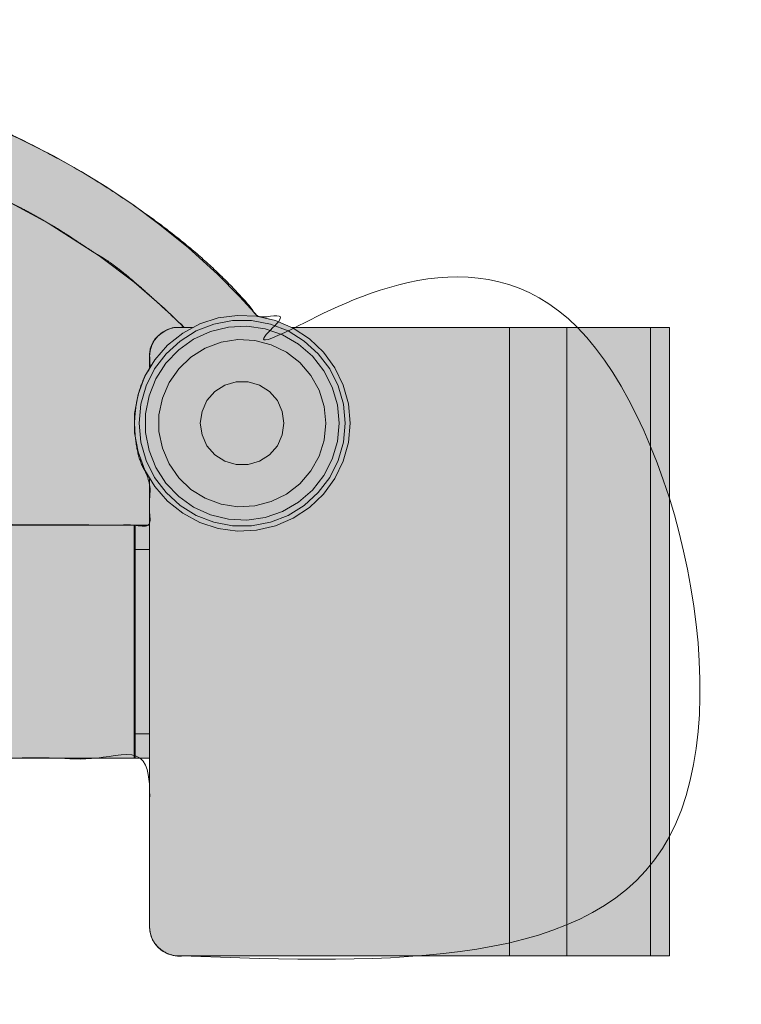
# Model space of a CAD drawing. Header units: inches. Extents: x -923 to -426, y -250 to 297.
# Tile 5 of 5: x -567 to -426, y 105 to 297. Entities that reach past the tile are written whole.
import ezdxf

# ---------------------------------------------------------------- set-up
doc = ezdxf.new("R2010")
doc.units = ezdxf.units.IN
doc.header["$LTSCALE"] = 48
doc.header["$MEASUREMENT"] = 0
doc.layers.add('None', color=7, linetype='Continuous', lineweight=5)

# ---------------------------------------------------------------- blocks, each defined once
blk = doc.blocks.new('Group')
at = {"layer": 'None', "linetype": 'Continuous', "lineweight": 0, "true_color": 0x404040, "transparency": 33554687}
for points in [[(-535.3, 114.57), (-440.18, 114.57), (-440.18, 237.03), (-456.98, 237), (-471.6, 236.97), (-484.05, 236.95), (-494.33, 236.93), (-502.43, 236.91), (-508.35, 236.9), (-512.1, 236.89), (-513.68, 236.88), (-514.56, 237.32), (-515.43, 237.73), (-516.3, 238.09), (-517.17, 238.42), (-518.04, 238.72), (-518.9, 238.97), (-519.76, 239.19), (-520.62, 239.37), (-523.5, 242.79), (-526.73, 246.21), (-530.33, 249.63), (-534.29, 253.05), (-538.6, 256.46), (-543.29, 259.88), (-548.33, 263.29), (-553.73, 266.71), (-559.52, 269.98), (-565.14, 272.94), (-570.57, 275.59), (-575.82, 277.93), (-580.89, 279.96), (-585.78, 281.67), (-590.49, 283.07), (-595.02, 284.16), (-595.45, 284.17), (-595.45, 296.56), (-623.71, 296.56), (-623.71, 290.13), (-629.14, 290.86), (-634.79, 291.48), (-640.65, 291.98), (-646.71, 292.37), (-652.99, 292.65), (-659.48, 292.81), (-666.19, 292.87), (-673.1, 292.81), (-673.1, 294.42), (-714.68, 294.42), (-714.68, 272.93), (-742.76, 273.03), (-742.76, 296.56), (-771.09, 296.56), (-771.11, 272.93), (-777.73, 272.93), (-778.17, 272.92), (-778.55, 272.84), (-778.88, 272.7), (-779.15, 272.49), (-779.35, 272.22), (-779.5, 271.89), (-779.59, 271.5), (-779.62, 271.04), (-779.62, 206.98), (-809.85, 206.98), (-814.1, 206.75), (-817.88, 205.91), (-821.18, 204.46), (-824.01, 202.4), (-826.36, 199.73), (-828.23, 196.46), (-829.63, 192.58), (-830.56, 188.08), (-833.48, 188.08), (-833.48, 183.36), (-851.48, 183.36), (-851.48, 168.24), (-833.48, 168.24), (-833.48, 163.52), (-830.56, 163.52), (-830.42, 161.95), (-830.13, 160.41), (-829.71, 158.89), (-829.14, 157.4), (-828.43, 155.93), (-827.58, 154.49), (-826.58, 153.06), (-825.44, 151.66), (-824.98, 151.16), (-824.52, 150.67), (-824.05, 150.2), (-823.57, 149.76), (-823.08, 149.34), (-822.59, 148.95), (-822.09, 148.57), (-821.59, 148.22), (-821.08, 147.89), (-820.57, 147.58), (-820.07, 147.28), (-819.57, 147), (-819.06, 146.74), (-818.56, 146.5), (-818.07, 146.27), (-817.57, 146.06), (-817.07, 145.87), (-816.59, 145.69), (-816.11, 145.53), (-815.63, 145.38), (-815.16, 145.25), (-814.69, 145.13), (-814.24, 145.03), (-813.78, 144.94), (-813.34, 144.86), (-812.91, 144.8), (-812.5, 144.74), (-812.1, 144.7), (-811.71, 144.66), (-811.34, 144.64), (-810.98, 144.62), (-810.64, 144.62), (-778.92, 144.62), (-778.92, 141.78), (-779.6, 141.78), (-779.62, 94.65), (-775.84, 90.76), (-775.84, 75.64), (-793.25, 75.64), (-793.32, 51.07), (-804.18, 51.07), (-804.18, 36.9), (-814.38, 36.9), (-814.38, 25.56), (-816.19, 25.56), (-824.97, 10.35), (-824.97, -23.57), (-811.74, -23.57), (-811.74, -19.36), (-810.85, -19.36), (-810.85, -25.08), (-826.82, -25.08), (-826.82, -31.7), (-825.9, -31.7), (-825.85, -38.94), (-825.83, -39.52), (-825.78, -40.07), (-825.7, -40.59), (-825.59, -41.06), (-825.45, -41.5), (-825.28, -41.91), (-825.07, -42.27), (-824.84, -42.61), (-824.98, -42.86), (-825.16, -43.19), (-825.38, -43.6), (-825.65, -44.09), (-825.97, -44.65), (-826.32, -45.29), (-826.72, -46.01), (-827.17, -46.81), (-820.69, -50.59), (-822.34, -53.45), (-826.27, -51.18), (-831.47, -60.18), (-827.54, -62.45), (-922.74, -227.34), (-921.1, -228.28), (-828.5, -67.9), (-826.91, -68.81), (-824.97, -65.57), (-824.42, -65.89), (-822.83, -65.02), (-818.52, -57.45), (-841.8, -233.35), (-841.98, -234.8), (-841.99, -236.23), (-841.84, -237.62), (-841.52, -238.98), (-841.03, -240.31), (-840.37, -241.61), (-839.55, -242.88), (-838.56, -244.11), (-837.43, -245.26), (-836.21, -246.26), (-834.88, -247.11), (-833.47, -247.82), (-831.95, -248.38), (-830.34, -248.79), (-828.63, -249.05), (-826.82, -249.17), (-539.44, -249.15), (-537.89, -249.07), (-536.37, -248.85), (-534.91, -248.5), (-533.48, -248.02), (-532.11, -247.4), (-530.78, -246.65), (-529.49, -245.77), (-528.26, -244.75), (-527.13, -243.62), (-526.2, -242.39), (-525.45, -241.06), (-524.89, -239.64), (-524.52, -238.12), (-524.33, -236.51), (-524.33, -234.8), (-524.52, -233), (-547.64, -58.13), (-543.48, -65.07), (-542.06, -65.89), (-541.51, -65.57), (-539.62, -68.84), (-537.98, -67.9), (-445.38, -228.28), (-443.74, -227.34), (-538.94, -62.45), (-535.01, -60.18), (-540.21, -51.18), (-544.11, -53.5), (-545.79, -50.5), (-539.25, -46.81), (-541.67, -42.61), (-541.43, -42.23), (-541.22, -41.84), (-541.04, -41.44), (-540.89, -41.02), (-540.78, -40.6), (-540.7, -40.15), (-540.65, -39.7), (-540.64, -39.23), (-540.64, -38.66), (-540.64, -37.98), (-540.64, -37.2), (-540.64, -36.32), (-540.64, -35.33), (-540.64, -34.24), (-540.63, -33.04), (-540.63, -31.75), (-539.62, -31.75), (-539.62, -25.08), (-555.68, -25.08), (-555.68, -19.41), (-554.74, -19.41), (-554.74, -23.57), (-541.51, -23.57), (-541.6, 10.35), (-550.29, 25.56), (-552.1, 25.56), (-552.1, 36.9), (-562.35, 36.9), (-562.29, 51.07), (-573.16, 51.07), (-573.23, 75.64), (-590.64, 75.64), (-590.6, 90.76), (-586.86, 94.54), (-586.86, 141.78), (-587.57, 141.78), (-587.57, 144.62), (-586.88, 144.62), (-586.86, 152.23), (-580.25, 152.23), (-580.25, 153.12), (-572.69, 153.12), (-541.5, 153.12), (-541.5, 120.59), (-541.49, 120.14), (-541.47, 119.72), (-541.42, 119.31), (-541.35, 118.92), (-541.25, 118.55), (-541.13, 118.19), (-540.98, 117.86), (-540.81, 117.55), (-540.63, 117.26), (-540.43, 116.98), (-540.23, 116.72), (-540.02, 116.48), (-539.79, 116.25), (-539.56, 116.04), (-539.32, 115.84), (-539.07, 115.66), (-538.82, 115.49), (-538.56, 115.34), (-538.31, 115.2), (-538.05, 115.08), (-537.79, 114.97), (-537.52, 114.87), (-537.26, 114.79), (-537, 114.72), (-536.74, 114.67), (-536.49, 114.62), (-536.26, 114.59), (-536.04, 114.57), (-535.83, 114.55), (-535.64, 114.55), (-535.46, 114.55)], [(-520.41, 239.14), (-523.98, 243.05), (-528.29, 247.38), (-533.92, 252.49), (-539.5, 257.03), (-544.8, 260.94), (-549.84, 264.31), (-554.87, 267.4), (-560.25, 270.41), (-566.96, 273.79), (-575.24, 277.44), (-583.15, 280.45), (-591.93, 283.31), (-595.35, 284.25)], [(-574.43, 198.62), (-574.43, 198.48), (-580.25, 198.48), (-580.25, 199.4), (-586.88, 199.4), (-586.86, 269), (-585.04, 268.36), (-583.26, 267.71), (-581.54, 267.06), (-579.87, 266.41), (-578.26, 265.76), (-576.7, 265.11), (-575.19, 264.45), (-573.74, 263.79), (-572.33, 263.13), (-570.97, 262.48), (-569.65, 261.84), (-568.38, 261.21), (-567.16, 260.58), (-565.98, 259.96), (-564.85, 259.36), (-563.76, 258.75), (-562.71, 258.16), (-561.71, 257.59), (-560.74, 257.02), (-559.82, 256.47), (-558.94, 255.93), (-558.11, 255.41), (-557.31, 254.9), (-556.55, 254.4), (-555.83, 253.92), (-555.15, 253.47), (-554.5, 253.04), (-553.88, 252.63), (-553.3, 252.25), (-552.75, 251.89), (-552.23, 251.55), (-551.75, 251.24), (-550.53, 250.55), (-549.05, 249.54), (-547.31, 248.23), (-545.32, 246.61), (-543.07, 244.68), (-540.57, 242.44), (-537.8, 239.89), (-534.78, 237.03), (-536.17, 237.03), (-536.58, 237), (-537, 236.93), (-537.42, 236.81), (-537.86, 236.64), (-538.3, 236.42), (-538.76, 236.16), (-539.22, 235.85), (-539.69, 235.49), (-540.13, 235.09), (-540.51, 234.66), (-540.83, 234.19), (-541.09, 233.69), (-541.28, 233.16), (-541.41, 232.59), (-541.49, 231.99), (-541.5, 231.36), (-541.4, 229.2), (-542.04, 228.15), (-542.61, 227.03), (-543.1, 225.85), (-543.51, 224.6), (-543.85, 223.28), (-544.12, 221.89), (-544.3, 220.44), (-544.42, 218.91), (-544.38, 217.06), (-544.25, 215.34), (-544.02, 213.74), (-543.71, 212.27), (-543.29, 210.94), (-542.79, 209.73), (-542.19, 208.65), (-541.5, 207.7), (-541.5, 198.48)], [(-586.85, 269.09), (-580.05, 266.54), (-571.08, 262.56), (-561.25, 257.34), (-551.32, 250.97), (-544.52, 245.83), (-538.6, 240.72), (-534.78, 237.03)], [(-502.44, 218.36), (-502.78, 222.12), (-503.78, 225.75), (-505.41, 229.15), (-507.63, 232.2), (-510.36, 234.81), (-513.5, 236.88), (-516.97, 238.36), (-520.65, 239.2), (-524.41, 239.37), (-528.15, 238.87), (-531.74, 237.7), (-535.06, 235.92), (-538, 233.56), (-540.48, 230.72), (-542.42, 227.49), (-543.74, 223.96), (-544.42, 220.25), (-544.42, 216.48), (-543.74, 212.77), (-542.42, 209.24), (-540.48, 206), (-538, 203.16), (-535.06, 200.81), (-531.74, 199.02), (-528.15, 197.86), (-524.41, 197.35), (-520.65, 197.52), (-516.97, 198.36), (-513.5, 199.84), (-510.36, 201.92), (-507.63, 204.53), (-505.41, 207.58), (-503.78, 210.97), (-502.78, 214.61), (-502.44, 218.36)], [(-503.41, 218.36), (-503.75, 222.05), (-504.76, 225.61), (-506.41, 228.92), (-508.64, 231.88), (-511.38, 234.37), (-514.53, 236.32), (-517.98, 237.66), (-521.62, 238.34), (-525.32, 238.34), (-528.96, 237.66), (-532.41, 236.32), (-535.56, 234.37), (-538.29, 231.88), (-540.52, 228.92), (-542.17, 225.61), (-543.19, 222.05), (-543.53, 218.36), (-543.19, 214.68), (-542.17, 211.12), (-540.52, 207.8), (-538.29, 204.85), (-535.56, 202.35), (-532.41, 200.41), (-528.96, 199.07), (-525.32, 198.39), (-521.62, 198.39), (-517.98, 199.07), (-514.53, 200.41), (-511.38, 202.35), (-508.64, 204.85), (-506.41, 207.8), (-504.76, 211.12), (-503.75, 214.68), (-503.41, 218.36)], [(-504.57, 218.36), (-504.91, 221.94), (-505.93, 225.39), (-507.57, 228.58), (-509.79, 231.4), (-512.51, 233.76), (-515.62, 235.55), (-519.01, 236.73), (-522.57, 237.24), (-526.16, 237.07), (-529.65, 236.22), (-532.92, 234.73), (-535.84, 232.64), (-538.32, 230.04), (-540.27, 227.02), (-541.6, 223.69), (-542.28, 220.16), (-542.28, 216.57), (-541.6, 213.04), (-540.27, 209.7), (-538.32, 206.68), (-535.84, 204.08), (-532.92, 202), (-529.65, 200.51), (-526.16, 199.66), (-522.57, 199.49), (-519.01, 200), (-515.62, 201.17), (-512.51, 202.97), (-509.79, 205.32), (-507.57, 208.15), (-505.93, 211.34), (-504.91, 214.79), (-504.57, 218.36)], [(-535.83, 237.03), (-536.93, 236.92), (-538, 236.6), (-538.98, 236.07), (-539.84, 235.37), (-540.54, 234.51), (-541.06, 233.53), (-541.39, 232.47), (-541.5, 231.36)], [(-507.17, 218.36), (-507.5, 221.64), (-508.49, 224.79), (-510.09, 227.68), (-512.24, 230.18), (-514.85, 232.2), (-517.81, 233.65), (-521, 234.48), (-524.29, 234.64), (-527.56, 234.14), (-530.65, 233), (-533.45, 231.25), (-535.84, 228.98), (-537.72, 226.27), (-539.02, 223.24), (-539.69, 220.01), (-539.69, 216.71), (-539.02, 213.48), (-537.72, 210.45), (-535.84, 207.74), (-533.45, 205.47), (-530.65, 203.73), (-527.56, 202.58), (-524.29, 202.08), (-521, 202.25), (-517.81, 203.08), (-514.85, 204.53), (-512.24, 206.55), (-510.09, 209.05), (-508.49, 211.93), (-507.5, 215.08), (-507.17, 218.36)], [(-515.32, 218.36), (-515.65, 220.66), (-516.61, 222.77), (-518.13, 224.52), (-520.08, 225.78), (-522.31, 226.43), (-524.63, 226.43), (-526.86, 225.78), (-528.81, 224.52), (-530.33, 222.77), (-531.29, 220.66), (-531.62, 218.36), (-531.29, 216.07), (-530.33, 213.96), (-528.81, 212.2), (-526.86, 210.95), (-524.63, 210.3), (-522.31, 210.3), (-520.08, 210.95), (-518.13, 212.2), (-516.61, 213.96), (-515.65, 216.07), (-515.32, 218.36)], [(-541.5, 120.24), (-541.39, 119.14), (-541.06, 118.07), (-540.54, 117.09), (-539.84, 116.23), (-538.98, 115.53), (-538, 115), (-536.93, 114.68), (-535.83, 114.57)]]:
    blk.add_hatch(color=250, dxfattribs=at).paths.add_polyline_path(points)
at = {"layer": 'None', "color": 7, "linetype": 'Continuous', "lineweight": 5, "transparency": 33554687}
for p, q in [((-533.16, 237.03), (-535.83, 237.03)), ((-471.36, 237.03), (-513.78, 237.03)), ((-471.36, 114.57), (-471.36, 237.03)), ((-460.23, 114.57), (-460.23, 237.03)), ((-443.94, 237.03), (-460.23, 237.03)), ((-443.94, 114.57), (-443.94, 237.03)), ((-440.18, 114.57), (-440.18, 237.03)), ((-541.5, 229.2), (-541.5, 231.36)), ((-541.5, 120.24), (-541.5, 207.53)), ((-569.65, 198.48), (-544.52, 198.48)), ((-544.52, 198.48), (-544.52, 153.12)), ((-544.33, 198.48), (-541.5, 198.48)), ((-541.5, 193.75), (-544.33, 193.75)), ((-544.33, 193.75), (-544.33, 157.85)), ((-544.33, 157.85), (-541.5, 157.85)), ((-569.65, 153.12), (-544.52, 153.12)), ((-541.5, 153.12), (-544.33, 153.12)), ((-471.36, 114.57), (-535.83, 114.57)), ((-443.94, 114.57), (-460.23, 114.57))]:
    blk.add_line(p, q, dxfattribs=at)
at = {"layer": 'None', "color": 7, "linetype": 'Continuous', "lineweight": 5, "transparency": 33554687, "flags": 128}
for points in [[(-520.41, 239.14), (-523.98, 243.05), (-528.29, 247.38), (-533.92, 252.49), (-539.5, 257.03), (-544.8, 260.94), (-549.84, 264.31), (-554.87, 267.4), (-560.25, 270.41), (-566.96, 273.79), (-575.24, 277.44), (-583.15, 280.45), (-591.93, 283.31), (-595.35, 284.25)], [(-586.85, 269.09), (-580.05, 266.54), (-571.08, 262.56), (-561.25, 257.34), (-551.32, 250.97), (-544.52, 245.83), (-538.6, 240.72), (-534.78, 237.03)], [(-502.44, 218.36), (-502.78, 222.12), (-503.78, 225.75), (-505.41, 229.15), (-507.63, 232.2), (-510.36, 234.81), (-513.5, 236.88), (-516.97, 238.36), (-520.65, 239.2), (-524.41, 239.37), (-528.15, 238.87), (-531.74, 237.7), (-535.06, 235.92), (-538, 233.56), (-540.48, 230.72), (-542.42, 227.49), (-543.74, 223.96), (-544.42, 220.25), (-544.42, 216.48), (-543.74, 212.77), (-542.42, 209.24), (-540.48, 206), (-538, 203.16), (-535.06, 200.81), (-531.74, 199.02), (-528.15, 197.86), (-524.41, 197.35), (-520.65, 197.52), (-516.97, 198.36), (-513.5, 199.84), (-510.36, 201.92), (-507.63, 204.53), (-505.41, 207.58), (-503.78, 210.97), (-502.78, 214.61), (-502.44, 218.36)], [(-503.41, 218.36), (-503.75, 222.05), (-504.76, 225.61), (-506.41, 228.92), (-508.64, 231.88), (-511.38, 234.37), (-514.53, 236.32), (-517.98, 237.66), (-521.62, 238.34), (-525.32, 238.34), (-528.96, 237.66), (-532.41, 236.32), (-535.56, 234.37), (-538.29, 231.88), (-540.52, 228.92), (-542.17, 225.61), (-543.19, 222.05), (-543.53, 218.36), (-543.19, 214.68), (-542.17, 211.12), (-540.52, 207.8), (-538.29, 204.85), (-535.56, 202.35), (-532.41, 200.41), (-528.96, 199.07), (-525.32, 198.39), (-521.62, 198.39), (-517.98, 199.07), (-514.53, 200.41), (-511.38, 202.35), (-508.64, 204.85), (-506.41, 207.8), (-504.76, 211.12), (-503.75, 214.68), (-503.41, 218.36)], [(-504.57, 218.36), (-504.91, 221.94), (-505.93, 225.39), (-507.57, 228.58), (-509.79, 231.4), (-512.51, 233.76), (-515.62, 235.55), (-519.01, 236.73), (-522.57, 237.24), (-526.16, 237.07), (-529.65, 236.22), (-532.92, 234.73), (-535.84, 232.64), (-538.32, 230.04), (-540.27, 227.02), (-541.6, 223.69), (-542.28, 220.16), (-542.28, 216.57), (-541.6, 213.04), (-540.27, 209.7), (-538.32, 206.68), (-535.84, 204.08), (-532.92, 202), (-529.65, 200.51), (-526.16, 199.66), (-522.57, 199.49), (-519.01, 200), (-515.62, 201.17), (-512.51, 202.97), (-509.79, 205.32), (-507.57, 208.15), (-505.93, 211.34), (-504.91, 214.79), (-504.57, 218.36)], [(-535.83, 237.03), (-536.93, 236.92), (-538, 236.6), (-538.98, 236.07), (-539.84, 235.37), (-540.54, 234.51), (-541.06, 233.53), (-541.39, 232.47), (-541.5, 231.36)], [(-460.23, 237.03), (-461.17, 237.03), (-462.27, 237.03), (-463.54, 237.03), (-464.94, 237.03), (-466.44, 237.03), (-468.03, 237.03), (-469.68, 237.03), (-471.36, 237.03)], [(-440.18, 237.03), (-440.24, 237.03), (-440.42, 237.03), (-440.72, 237.03), (-441.14, 237.03), (-441.67, 237.03), (-442.32, 237.03), (-443.08, 237.03), (-443.94, 237.03)], [(-507.17, 218.36), (-507.5, 221.64), (-508.49, 224.79), (-510.09, 227.68), (-512.24, 230.18), (-514.85, 232.2), (-517.81, 233.65), (-521, 234.48), (-524.29, 234.64), (-527.56, 234.14), (-530.65, 233), (-533.45, 231.25), (-535.84, 228.98), (-537.72, 226.27), (-539.02, 223.24), (-539.69, 220.01), (-539.69, 216.71), (-539.02, 213.48), (-537.72, 210.45), (-535.84, 207.74), (-533.45, 205.47), (-530.65, 203.73), (-527.56, 202.58), (-524.29, 202.08), (-521, 202.25), (-517.81, 203.08), (-514.85, 204.53), (-512.24, 206.55), (-510.09, 209.05), (-508.49, 211.93), (-507.5, 215.08), (-507.17, 218.36)], [(-515.32, 218.36), (-515.65, 220.66), (-516.61, 222.77), (-518.13, 224.52), (-520.08, 225.78), (-522.31, 226.43), (-524.63, 226.43), (-526.86, 225.78), (-528.81, 224.52), (-530.33, 222.77), (-531.29, 220.66), (-531.62, 218.36), (-531.29, 216.07), (-530.33, 213.96), (-528.81, 212.2), (-526.86, 210.95), (-524.63, 210.3), (-522.31, 210.3), (-520.08, 210.95), (-518.13, 212.2), (-516.61, 213.96), (-515.65, 216.07), (-515.32, 218.36)], [(-544.52, 198.48), (-544.48, 198.48), (-544.45, 198.48), (-544.41, 198.48), (-544.39, 198.48), (-544.36, 198.48), (-544.34, 198.48), (-544.33, 198.48), (-544.33, 198.48)], [(-544.33, 193.75), (-544.33, 194.67), (-544.33, 195.56), (-544.33, 196.38), (-544.33, 197.09), (-544.33, 197.68), (-544.33, 198.12), (-544.33, 198.39), (-544.33, 198.48)], [(-544.33, 153.12), (-544.33, 153.21), (-544.33, 153.48), (-544.33, 153.92), (-544.33, 154.51), (-544.33, 155.22), (-544.33, 156.04), (-544.33, 156.93), (-544.33, 157.85)], [(-544.52, 153.12), (-544.48, 153.12), (-544.45, 153.12), (-544.41, 153.12), (-544.39, 153.12), (-544.36, 153.12), (-544.34, 153.12), (-544.33, 153.12), (-544.33, 153.12)], [(-541.5, 120.24), (-541.39, 119.14), (-541.06, 118.07), (-540.54, 117.09), (-539.84, 116.23), (-538.98, 115.53), (-538, 115), (-536.93, 114.68), (-535.83, 114.57)], [(-460.23, 114.57), (-461.17, 114.57), (-462.27, 114.57), (-463.54, 114.57), (-464.94, 114.57), (-466.44, 114.57), (-468.03, 114.57), (-469.68, 114.57), (-471.36, 114.57)], [(-440.18, 114.57), (-440.24, 114.57), (-440.42, 114.57), (-440.72, 114.57), (-441.14, 114.57), (-441.67, 114.57), (-442.32, 114.57), (-443.08, 114.57), (-443.94, 114.57)]]:
    blk.add_lwpolyline(points, dxfattribs=at)
at = {"layer": 'None', "color": 7, "linetype": 'Continuous', "lineweight": 5, "transparency": 33554687}
for points, knots in [([(-535.3, 114.57), (-487.74, 114.57), (-440.18, 114.57), (-440.18, 175.8), (-440.18, 237.03), (-511.72, 236.9), (-513.68, 236.88), (-517.2, 238.72), (-520.62, 239.37), (-531.39, 253.06), (-553.73, 266.71), (-577.26, 280.43), (-595.02, 284.16), (-595.23, 284.16), (-595.45, 284.17), (-595.45, 290.36), (-595.45, 296.56), (-609.58, 296.56), (-623.71, 296.56), (-623.71, 293.34), (-623.71, 290.13), (-645.02, 293.27), (-673.1, 292.81), (-673.1, 293.61), (-673.1, 294.42), (-693.89, 294.42), (-714.68, 294.42), (-714.68, 283.68), (-714.68, 272.93), (-728.72, 272.98), (-742.76, 273.03), (-742.76, 284.79), (-742.76, 296.56), (-756.92, 296.56), (-771.09, 296.56), (-771.1, 284.74), (-771.11, 272.93), (-774.42, 272.93), (-777.73, 272.93), (-779.62, 273), (-779.62, 239.01), (-779.62, 206.98), (-794.74, 206.98), (-809.85, 206.98), (-827.81, 207.27), (-830.56, 188.08), (-832.02, 188.08), (-833.48, 188.08), (-833.48, 185.72), (-833.48, 183.36), (-842.48, 183.36), (-851.48, 183.36), (-851.48, 175.8), (-851.48, 168.24), (-842.48, 168.24), (-833.48, 168.24), (-833.48, 165.88), (-833.48, 163.52), (-832.02, 163.52), (-830.56, 163.52), (-830.28, 157.21), (-825.44, 151.66), (-823.62, 149.58), (-819.55, 146.86), (-815.58, 145.26), (-811.98, 144.62), (-794.78, 144.62), (-778.92, 144.62), (-778.92, 143.2), (-778.92, 141.78), (-779.26, 141.78), (-779.6, 141.78), (-779.61, 118.22), (-779.62, 94.65), (-777.73, 92.7), (-775.84, 90.76), (-775.84, 83.2), (-775.84, 75.64), (-784.54, 75.64), (-793.25, 75.64), (-793.28, 63.36), (-793.32, 51.07), (-798.75, 51.07), (-804.18, 51.07), (-804.18, 43.99), (-804.18, 36.9), (-809.28, 36.9), (-814.38, 36.9), (-814.38, 31.23), (-814.38, 25.56), (-815.28, 25.56), (-816.19, 25.56), (-820.58, 17.95), (-824.97, 10.35), (-824.97, -6.61), (-824.97, -23.57), (-818.36, -23.57), (-811.74, -23.57), (-811.74, -21.46), (-811.74, -19.36), (-811.3, -19.36), (-810.85, -19.36), (-810.85, -22.22), (-810.85, -25.08), (-818.83, -25.08), (-826.82, -25.08), (-826.82, -28.39), (-826.82, -31.7), (-826.36, -31.7), (-825.9, -31.7), (-825.88, -35.32), (-825.85, -38.94), (-825.84, -41.35), (-824.84, -42.61), (-825.31, -43.47), (-827.17, -46.81), (-823.93, -48.7), (-820.69, -50.59), (-821.51, -52.02), (-822.34, -53.45), (-824.31, -52.32), (-826.27, -51.18), (-828.87, -55.68), (-831.47, -60.18), (-829.5, -61.32), (-827.54, -62.45), (-875.14, -144.89), (-922.74, -227.34), (-921.92, -227.81), (-921.1, -228.28), (-874.8, -148.09), (-828.5, -67.9), (-827.71, -68.36), (-826.91, -68.81), (-825.94, -67.19), (-824.97, -65.57), (-824.7, -65.73), (-824.42, -65.89), (-823.63, -65.45), (-822.83, -65.02), (-820.68, -61.23), (-818.52, -57.45), (-830.16, -145.4), (-841.8, -233.35), (-842.87, -239.23), (-838.56, -244.11), (-834.24, -249), (-826.82, -249.17), (-683.13, -249.16), (-539.44, -249.15), (-533.12, -249.09), (-528.26, -244.75), (-523.39, -240.41), (-524.52, -233), (-536.08, -145.56), (-547.64, -58.13), (-545.56, -61.6), (-543.48, -65.07), (-542.77, -65.48), (-542.06, -65.89), (-541.78, -65.73), (-541.51, -65.57), (-540.56, -67.21), (-539.62, -68.84), (-538.8, -68.37), (-537.98, -67.9), (-491.68, -148.09), (-445.38, -228.28), (-444.56, -227.81), (-443.74, -227.34), (-491.34, -144.89), (-538.94, -62.45), (-536.98, -61.32), (-535.01, -60.18), (-537.61, -55.68), (-540.21, -51.18), (-542.16, -52.34), (-544.11, -53.5), (-544.95, -52), (-545.79, -50.5), (-542.52, -48.65), (-539.25, -46.81), (-540.46, -44.71), (-541.67, -42.61), (-540.63, -41.13), (-540.64, -39.23), (-540.65, -37.14), (-540.63, -31.75), (-540.12, -31.75), (-539.62, -31.75), (-539.62, -28.41), (-539.62, -25.08), (-547.65, -25.08), (-555.68, -25.08), (-555.68, -22.25), (-555.68, -19.41), (-555.21, -19.41), (-554.74, -19.41), (-554.74, -21.49), (-554.74, -23.57), (-548.12, -23.57), (-541.51, -23.57), (-541.55, -6.61), (-541.6, 10.35), (-545.94, 17.95), (-550.29, 25.56), (-551.2, 25.56), (-552.1, 25.56), (-552.1, 31.23), (-552.1, 36.9), (-557.22, 36.9), (-562.35, 36.9), (-562.32, 43.99), (-562.29, 51.07), (-567.73, 51.07), (-573.16, 51.07), (-573.2, 63.36), (-573.23, 75.64), (-581.94, 75.64), (-590.64, 75.64), (-590.62, 83.2), (-590.6, 90.76), (-588.73, 92.65), (-586.86, 94.54), (-586.86, 118.16), (-586.86, 141.78), (-587.21, 141.78), (-587.57, 141.78), (-587.57, 143.2), (-587.57, 144.62), (-587.22, 144.62), (-586.88, 144.62), (-586.87, 148.42), (-586.86, 152.23), (-583.55, 152.23), (-580.25, 152.23), (-580.25, 152.68), (-580.25, 153.12), (-576.47, 153.12), (-572.69, 153.12), (-557.09, 153.12), (-541.5, 153.12), (-541.5, 136.86), (-541.5, 120.59), (-541.54, 118.76), (-540.09, 116.35), (-538.06, 114.97), (-535.93, 114.48), (-535.3, 114.57)], [0, 0, 0, 0.001532, 0.001532, 0.003505, 0.003505, 0.00581, 0.00581, 0.010488, 0.010488, 0.03383, 0.03383, 0.058116, 0.058116, 0.058399, 0.058399, 0.066688, 0.066688, 0.085599, 0.085599, 0.089896, 0.089896, 0.118712, 0.118712, 0.119536, 0.119536, 0.140861, 0.140861, 0.151881, 0.151881, 0.166283, 0.166283, 0.178351, 0.178351, 0.192887, 0.192887, 0.205004, 0.205004, 0.208396, 0.208396, 0.210336, 0.24217, 0.24217, 0.257195, 0.257195, 0.275039, 0.275039, 0.276383, 0.276383, 0.278557, 0.278557, 0.286845, 0.286845, 0.293803, 0.293803, 0.302091, 0.302091, 0.304265, 0.304265, 0.305609, 0.305609, 0.311417, 0.311417, 0.313595, 0.315772, 0.31795, 0.320128, 0.345775, 0.345775, 0.348067, 0.348067, 0.348619, 0.348619, 0.38673, 0.38673, 0.391114, 0.391114, 0.403338, 0.403338, 0.417413, 0.417413, 0.437276, 0.437276, 0.446062, 0.446062, 0.457521, 0.457521, 0.465765, 0.465765, 0.474932, 0.474932, 0.476392, 0.476392, 0.4906, 0.4906, 0.518023, 0.518023, 0.528719, 0.528719, 0.532126, 0.532126, 0.532851, 0.532851, 0.537481, 0.537481, 0.550396, 0.550396, 0.555744, 0.555744, 0.556486, 0.556486, 0.562341, 0.562341, 0.566245, 0.566245, 0.568628, 0.568628, 0.570965, 0.570965, 0.571995, 0.571995, 0.573408, 0.573408, 0.576645, 0.576645, 0.578057, 0.578057, 0.637363, 0.637363, 0.637951, 0.637951, 0.695637, 0.695637, 0.696208, 0.696208, 0.697386, 0.697386, 0.697585, 0.697585, 0.69815, 0.69815, 0.700863, 0.700863, 0.756132, 0.756132, 0.759855, 0.759855, 0.763577, 0.763577, 0.835653, 0.835653, 0.838826, 0.838826, 0.841999, 0.841999, 0.879329, 0.879329, 0.881042, 0.881042, 0.881388, 0.881388, 0.881524, 0.881524, 0.882324, 0.882324, 0.882723, 0.882723, 0.921917, 0.921917, 0.922317, 0.922317, 0.962611, 0.962611, 0.963571, 0.963571, 0.965771, 0.965771, 0.966731, 0.966731, 0.967457, 0.967457, 0.969048, 0.969048, 0.970074, 0.970074, 0.97084, 0.97084, 0.971682, 0.971682, 0.971761, 0.971761, 0.972282, 0.972282, 0.973536, 0.973536, 0.973979, 0.973979, 0.974053, 0.974053, 0.974377, 0.974377, 0.975411, 0.975411, 0.978059, 0.978059, 0.979428, 0.979428, 0.979569, 0.979569, 0.980455, 0.980455, 0.981255, 0.981255, 0.982362, 0.982362, 0.983211, 0.983211, 0.985129, 0.985129, 0.986489, 0.986489, 0.98767, 0.98767, 0.988085, 0.988085, 0.991775, 0.991775, 0.99183, 0.99183, 0.992051, 0.992051, 0.992104, 0.992104, 0.992699, 0.992699, 0.993215, 0.993215, 0.993285, 0.993285, 0.993875, 0.993875, 0.996311, 0.996311, 0.998852, 0.998852, 0.999139, 0.999426, 0.999713, 1, 1, 1]), ([(-574.43, 198.62), (-574.43, 198.55), (-574.43, 198.48), (-577.34, 198.48), (-580.25, 198.48), (-580.25, 198.94), (-580.25, 199.4), (-583.57, 199.4), (-586.88, 199.4), (-586.87, 234.2), (-586.86, 269), (-579.45, 266.44), (-568.02, 261.14), (-559.49, 256.37), (-553.61, 252.44), (-551.75, 251.24), (-547.38, 249.08), (-534.78, 237.03), (-535.47, 237.03), (-536.17, 237.03), (-537.79, 237.02), (-539.69, 235.49), (-541.58, 233.96), (-541.5, 231.36), (-541.45, 230.28), (-541.4, 229.2), (-544.12, 225.15), (-544.42, 218.91), (-544.46, 211.24), (-541.5, 207.7), (-541.5, 203.09), (-541.5, 198.48), (-557.96, 198.55), (-574.43, 198.62)], [0, 0, 0, 0.000591, 0.000591, 0.02516, 0.02516, 0.029059, 0.029059, 0.057073, 0.057073, 0.350944, 0.350944, 0.417184, 0.483423, 0.549663, 0.615902, 0.615902, 0.76159, 0.76159, 0.767375, 0.767375, 0.780985, 0.780985, 0.794596, 0.794596, 0.800251, 0.800251, 0.825734, 0.825734, 0.857061, 0.857061, 0.888319, 0.888319, 1, 1, 1])]:
    blk.add_open_spline(points, degree=2, knots=knots, dxfattribs=at)

msp = doc.modelspace()

# ---------------------------------------------------------------- block references
at = {"layer": 'None', "color": 7, "transparency": 33554687}
msp.add_blockref('Group', (0, 0), dxfattribs=at)

doc.saveas('drawing.dxf')
